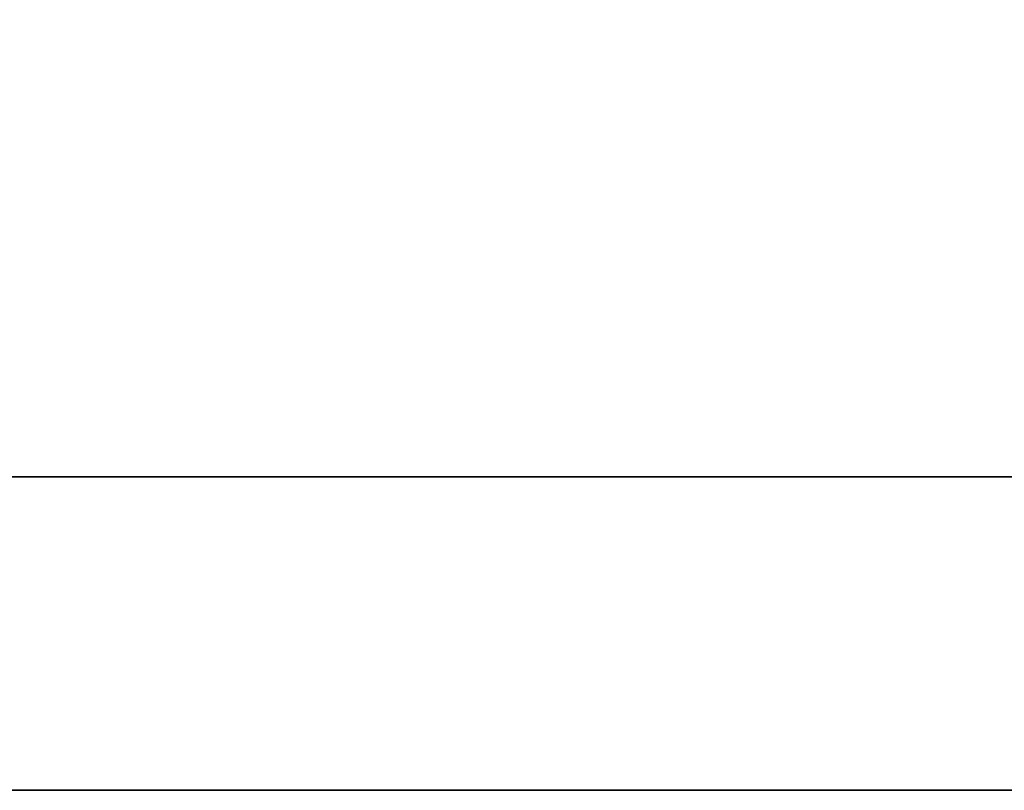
# Model space of a CAD drawing. Header units: inches. Extents: x -6.8 to 6.8, y -2.4 to 2.4.
# Tile 44 of 256: x -6.466 to -6.153, y -2.136 to -1.891. Entities that reach past the tile are written whole.
import ezdxf

# ---------------------------------------------------------------- set-up
doc = ezdxf.new("R2010")
doc.units = ezdxf.units.IN
doc.header["$MEASUREMENT"] = 0
doc.layers.add('AFURN-3-VPPT', color=4, linetype='Continuous', true_color=0x00ffff)

msp = doc.modelspace()

# ---------------------------------------------------------------- meshes
at = {"layer": 'AFURN-3-VPPT'}
mesh = msp.add_polyface(dxfattribs=at)
corners = [(-6.73614, -2.1361, 12.40594), (-6.73614, -2.1361, 12.40594), (-6.73614, -2.1361, 12.40594), (-2.0772, -2.1361, 12.40594), (-2.0772, -2.1361, 12.40594), (-2.0772, -2.1361, 12.40594), (-6.73614, -2.1361, 7.6949), (-6.73614, -2.1361, 7.6949), (-6.73614, -2.1361, 7.6949), (-2.0772, -2.1361, 7.6949), (-2.0772, -2.1361, 7.6949), (-2.0772, -2.1361, 7.6949), (-6.73614, -2.03632, 12.40145), (-6.73614, -2.03632, 12.40145), (-6.38859, -1.68877, 12.3858), (-6.38859, -1.68877, 12.3858), (-2.0772, -2.03632, 12.40145), (-2.0772, -2.03632, 12.40145), (-2.42475, -1.68877, 12.3858), (-2.42475, -1.68877, 12.3858), (-6.73614, -2.03632, 7.69828), (-6.73614, -2.03632, 7.69828), (-6.38859, -1.68877, 7.71008), (-6.38859, -1.68877, 7.71008), (-2.0772, -2.03632, 7.69828), (-2.0772, -2.03632, 7.69828), (-2.42475, -1.68877, 7.71008), (-2.42475, -1.68877, 7.71008), (-6.7021, -1.85283, 12.39319), (-6.7021, -1.85283, 12.39319), (-6.7021, -1.85283, 12.39319), (-2.11124, -1.85283, 12.39319), (-2.11124, -1.85283, 12.39319), (-2.11124, -1.85283, 12.39319), (-6.57211, -1.72282, 12.38733), (-6.57211, -1.72282, 12.38733), (-6.57211, -1.72282, 12.38733), (-2.24123, -1.72282, 12.38733), (-2.24123, -1.72282, 12.38733), (-2.24123, -1.72282, 12.38733), (-6.7021, -1.85283, 7.70451), (-6.7021, -1.85283, 7.70451), (-6.7021, -1.85283, 7.70451), (-2.11124, -1.85283, 7.70451), (-2.11124, -1.85283, 7.70451), (-2.11124, -1.85283, 7.70451), (-6.5721, -1.72282, 7.70892), (-6.5721, -1.72282, 7.70892), (-6.5721, -1.72282, 7.70892), (-2.24124, -1.72282, 7.70892), (-2.24124, -1.72282, 7.70892), (-2.24124, -1.72282, 7.70892)]
mesh.append_faces([[corners[k] for k in face] for face in [(0, 4, 16, 12), (20, 24, 9, 6), (14, 18, 27, 23), (17, 3, 10, 25), (5, 2, 7, 11), (1, 13, 21, 8), (23, 47, 34, 14), (46, 41, 28, 35), (40, 21, 13, 29), (18, 38, 49, 27), (37, 32, 43, 50), (31, 17, 25, 44), (16, 33, 30, 12), (33, 39, 36, 30), (39, 19, 15, 36), (20, 42, 45, 24), (42, 48, 51, 45), (48, 22, 26, 51)]])

doc.saveas('drawing.dxf')
